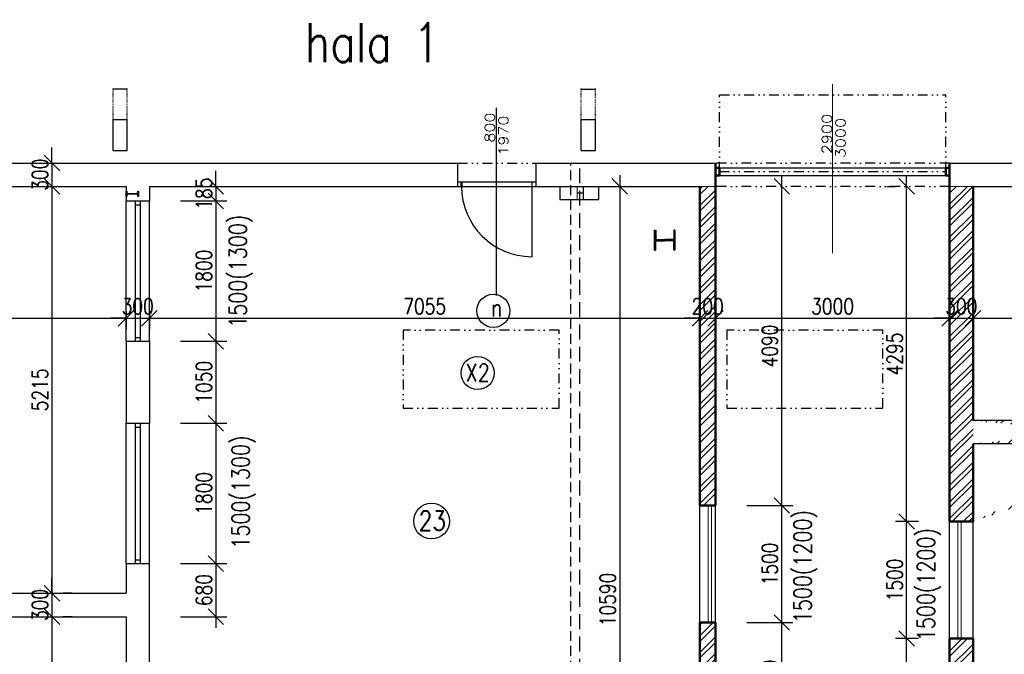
# Model space of a CAD drawing. Header units: millimetres. Extents: x -637441 to -130928, y -380379 to -53767.
# Tile 68 of 193: x -600220 to -587601, y -148166 to -140031. Entities that reach past the tile are written whole.
import ezdxf
from ezdxf.enums import TextEntityAlignment as Align

# ---------------------------------------------------------------- set-up
doc = ezdxf.new("R2010")
doc.units = ezdxf.units.MM
doc.header["$LTSCALE"] = 10
for name, pattern in [('ACAD_ISO03W100', [30, 12, -18]), ('DASHDOT', [25.4, 12.7, -6.35, 0, -6.35]), ('DASHED', [19.05, 12.7, -6.35]), ('DIVIDE', [31.75, 12.7, -6.35, 0, -6.35, 0, -6.35]), ('DĚLICÍ', [31.75, 12.7, -6.35, 0, -6.35, 0, -6.35])]:
    doc.linetypes.add(name, pattern=pattern)
for name, color, linetype in [('CK_LEVEL_1', 7, 'Continuous'), ('CKDVERE_POPIS', 7, 'Continuous'), ('I', 3, 'Continuous'), ('Kóty', 7, 'Continuous'), ('NOVA_PRISTAVBA', 121, 'Continuous'), ('Osy', 1, 'DASHDOT'), ('POPIS', 7, 'Continuous'), ('SLABE', 7, 'Continuous'), ('SLABĚ', 7, 'Continuous'), ('Výplně otvorů', 7, 'Continuous'), ('ZDIVO', 6, 'Continuous')]:
    doc.layers.add(name, color=color, linetype=linetype)
for name, color, linetype, lineweight in [('CKDVERE_', 7, 'Continuous', 25), ('CKDVERE_OSY', 1, 'Continuous', 18), ('CKDVERE_PRAH', 7, 'Continuous', 25), ('CKDVERE_ZARUBNE_RAM', 5, 'Continuous', 50), ('CKKOTY', 7, 'Continuous', 25), ('CKOKNA', 1, 'Continuous', 18), ('CKSTENY_NADROVINOU', 7, 'DIVIDE', 25), ('CKSTENY_PODROVINOU', 7, 'Continuous', 25), ('CKSTENY_REZ', 6, 'Continuous', 50), ('CKSTENY_SRAF', 1, 'Continuous', 18), ('CKTEXTY_MALE', 7, 'Continuous', 25), ('stěny', 6, 'Continuous', 50)]:
    doc.layers.add(name, color=color, linetype=linetype, lineweight=lineweight)
doc.styles.add('NARROW', font='txt')
doc.styles.get("Standard").update_dxf_attribs({"font": 'simplex.shx', "width": 0.8})
doc.dimstyles.new('Kopie z cadkon', dxfattribs={"dimscale": 100, "dimtxt": 2.5, "dimasz": 2.5, "dimexe": 1.768, "dimexo": 5, "dimgap": 0.666, "dimtad": 1, "dimdec": 0, "dimrnd": 1, "dimdsep": 46, "dimtxsty": 'Standard', "dimblk1": 'OBLIQUE', "dimblk2": 'OBLIQUE', "dimsah": 1, "dimcen": 2, "dimdle": 1.8, "dimazin": 2, "dimtfac": 0.75, "dimtdec": 0, "dimtix": 1, "dimtmove": 2, "dimatfit": 3, "dimfxl": 1, "dimtolj": 1, "dimtzin": 0, "dimarcsym": 0})
pattern_1 = [(45, (-359566.98, 0), (-106.06602, 106.06602), []), (45, (-359496.27, 0), (-106.06602, 106.06602), [])]

# ---------------------------------------------------------------- blocks, each defined once
blk = doc.blocks.new('_OBLIQUE')
at = {"color": 0, "linetype": 'ByBlock'}
blk.add_line((-0.5, -0.5), (0.5, 0.5), dxfattribs=at)
blk = doc.blocks.new('*D700')
at = {"layer": 'CKKOTY', "color": 0, "lineweight": -2}
for p, q in [((-604901, -143859), (-598713, -143859)), ((-598857, -143768), (-598857, -144001)), ((-604757, -143999), (-604757, -144001))]:
    blk.add_line(p, q, dxfattribs=at)
at = {"layer": 'DEFPOINTS', "color": 0}
for p in [(-598857, -143368), (-604757, -143599), (-598857, -143859)]:
    blk.add_point(p, dxfattribs=at)
at = {"layer": 'CKKOTY', "color": 0, "lineweight": -2, "xscale": 200, "yscale": 200, "zscale": 200, "rotation": 180}
blk.add_blockref('_OBLIQUE', (-604757, -143859), dxfattribs=at)
at = {"layer": 'CKKOTY', "color": 0, "lineweight": -2, "xscale": 200, "yscale": 200, "zscale": 200}
blk.add_blockref('_OBLIQUE', (-598857, -143859), dxfattribs=at)
at = {"layer": 'CKKOTY', "color": 0, "insert": (-601807, -143706), "char_height": 200, "attachment_point": 5}
blk.add_mtext('\\A1;5900', dxfattribs=at)
blk = doc.blocks.new('*D701')
at = {"layer": 'CKKOTY', "color": 0, "lineweight": -2}
for p, q in [((-598857, -143859), (-599057, -143859)), ((-598857, -143768), (-598857, -144001)), ((-598857, -143859), (-598557, -143859)), ((-598557, -143768), (-598557, -144001)), ((-598557, -143859), (-598357, -143859))]:
    blk.add_line(p, q, dxfattribs=at)
at = {"layer": 'DEFPOINTS', "color": 0}
for p in [(-598857, -143368), (-598557, -143368), (-598557, -143859)]:
    blk.add_point(p, dxfattribs=at)
at = {"layer": 'CKKOTY', "color": 0, "lineweight": -2, "xscale": 200, "yscale": 200, "zscale": 200}
blk.add_blockref('_OBLIQUE', (-598857, -143859), dxfattribs=at)
at = {"layer": 'CKKOTY', "color": 0, "lineweight": -2, "xscale": 200, "yscale": 200, "zscale": 200, "rotation": 180}
blk.add_blockref('_OBLIQUE', (-598557, -143859), dxfattribs=at)
at = {"layer": 'CKKOTY', "color": 0, "insert": (-598707, -143706), "char_height": 200, "attachment_point": 5}
blk.add_mtext('\\A1;300', dxfattribs=at)
blk = doc.blocks.new('*D702')
at = {"layer": 'CKKOTY', "color": 0, "lineweight": -2}
for p, q in [((-598701, -143859), (-591358, -143859)), ((-598557, -143768), (-598557, -144001)), ((-591502, -144132), (-591502, -144001))]:
    blk.add_line(p, q, dxfattribs=at)
at = {"layer": 'DEFPOINTS', "color": 0}
for p in [(-598557, -143368), (-591502, -143732), (-591502, -143859)]:
    blk.add_point(p, dxfattribs=at)
at = {"layer": 'CKKOTY', "color": 0, "lineweight": -2, "xscale": 200, "yscale": 200, "zscale": 200, "rotation": 180}
blk.add_blockref('_OBLIQUE', (-598557, -143859), dxfattribs=at)
at = {"layer": 'CKKOTY', "color": 0, "lineweight": -2, "xscale": 200, "yscale": 200, "zscale": 200}
blk.add_blockref('_OBLIQUE', (-591502, -143859), dxfattribs=at)
at = {"layer": 'CKKOTY', "color": 0, "insert": (-595029, -143706), "char_height": 200, "attachment_point": 5}
blk.add_mtext('\\A1;7055', dxfattribs=at)
blk = doc.blocks.new('*D703')
at = {"layer": 'CKKOTY', "color": 0, "lineweight": -2}
for p, q in [((-591502, -143859), (-591702, -143859)), ((-591502, -143859), (-591302, -143859)), ((-591302, -143859), (-591102, -143859)), ((-591502, -144132), (-591502, -144001)), ((-591302, -144132), (-591302, -144001))]:
    blk.add_line(p, q, dxfattribs=at)
at = {"layer": 'DEFPOINTS', "color": 0}
for p in [(-591502, -143732), (-591302, -143732), (-591302, -143859)]:
    blk.add_point(p, dxfattribs=at)
at = {"layer": 'CKKOTY', "color": 0, "lineweight": -2, "xscale": 200, "yscale": 200, "zscale": 200}
blk.add_blockref('_OBLIQUE', (-591502, -143859), dxfattribs=at)
at = {"layer": 'CKKOTY', "color": 0, "lineweight": -2, "xscale": 200, "yscale": 200, "zscale": 200, "rotation": 180}
blk.add_blockref('_OBLIQUE', (-591302, -143859), dxfattribs=at)
at = {"layer": 'CKKOTY', "color": 0, "insert": (-591402, -143706), "char_height": 200, "attachment_point": 5}
blk.add_mtext('\\A1;200', dxfattribs=at)
blk = doc.blocks.new('*D704')
at = {"layer": 'CKKOTY', "color": 0, "lineweight": -2}
for p, q in [((-591446, -143859), (-588158, -143859)), ((-591302, -144132), (-591302, -144001)), ((-588302, -144132), (-588302, -144001))]:
    blk.add_line(p, q, dxfattribs=at)
at = {"layer": 'DEFPOINTS', "color": 0}
for p in [(-591302, -143732), (-588302, -143732), (-588302, -143859)]:
    blk.add_point(p, dxfattribs=at)
at = {"layer": 'CKKOTY', "color": 0, "lineweight": -2, "xscale": 200, "yscale": 200, "zscale": 200, "rotation": 180}
blk.add_blockref('_OBLIQUE', (-591302, -143859), dxfattribs=at)
at = {"layer": 'CKKOTY', "color": 0, "lineweight": -2, "xscale": 200, "yscale": 200, "zscale": 200}
blk.add_blockref('_OBLIQUE', (-588302, -143859), dxfattribs=at)
at = {"layer": 'CKKOTY', "color": 0, "insert": (-589802, -143706), "char_height": 200, "attachment_point": 5}
blk.add_mtext('\\A1;3000', dxfattribs=at)
blk = doc.blocks.new('*D705')
at = {"layer": 'CKKOTY', "color": 0, "lineweight": -2}
for p, q in [((-588302, -143859), (-588502, -143859)), ((-588302, -143859), (-588002, -143859)), ((-588002, -143859), (-587802, -143859)), ((-588302, -144132), (-588302, -144001)), ((-588002, -144132), (-588002, -144001))]:
    blk.add_line(p, q, dxfattribs=at)
at = {"layer": 'DEFPOINTS', "color": 0}
for p in [(-588302, -143732), (-588002, -143732), (-588002, -143859)]:
    blk.add_point(p, dxfattribs=at)
at = {"layer": 'CKKOTY', "color": 0, "lineweight": -2, "xscale": 200, "yscale": 200, "zscale": 200}
blk.add_blockref('_OBLIQUE', (-588302, -143859), dxfattribs=at)
at = {"layer": 'CKKOTY', "color": 0, "lineweight": -2, "xscale": 200, "yscale": 200, "zscale": 200, "rotation": 180}
blk.add_blockref('_OBLIQUE', (-588002, -143859), dxfattribs=at)
at = {"layer": 'CKKOTY', "color": 0, "insert": (-588152, -143706), "char_height": 200, "attachment_point": 5}
blk.add_mtext('\\A1;300', dxfattribs=at)
blk = doc.blocks.new('*D706')
at = {"layer": 'CKKOTY', "color": 0, "lineweight": -2}
for p, q in [((-581257, -143776), (-581257, -143718)), ((-588146, -143859), (-581113, -143859)), ((-588002, -144132), (-588002, -144001))]:
    blk.add_line(p, q, dxfattribs=at)
at = {"layer": 'DEFPOINTS', "color": 0}
for p in [(-588002, -143732), (-581257, -143859), (-581257, -144176)]:
    blk.add_point(p, dxfattribs=at)
at = {"layer": 'CKKOTY', "color": 0, "lineweight": -2, "xscale": 200, "yscale": 200, "zscale": 200, "rotation": 180}
blk.add_blockref('_OBLIQUE', (-588002, -143859), dxfattribs=at)
at = {"layer": 'CKKOTY', "color": 0, "lineweight": -2, "xscale": 200, "yscale": 200, "zscale": 200}
blk.add_blockref('_OBLIQUE', (-581257, -143859), dxfattribs=at)
at = {"layer": 'CKKOTY', "color": 0, "insert": (-584629, -143706), "char_height": 200, "attachment_point": 5}
blk.add_mtext('\\A1;6745', dxfattribs=at)
blk = doc.blocks.new('*D710')
at = {"layer": 'CKKOTY', "color": 0, "lineweight": -2}
for p, q in [((-599807, -141870), (-599807, -141670)), ((-600207, -141870), (-599948, -141870)), ((-599807, -141870), (-599807, -142169)), ((-600207, -142169), (-599948, -142169)), ((-599807, -142169), (-599807, -142369))]:
    blk.add_line(p, q, dxfattribs=at)
at = {"layer": 'DEFPOINTS', "color": 0}
for p in [(-599807, -141870), (-599807, -142169), (-599807, -142169)]:
    blk.add_point(p, dxfattribs=at)
at = {"layer": 'CKKOTY', "color": 0, "lineweight": -2, "xscale": 200, "yscale": 200, "zscale": 200}
for p, rotation in [((-599807, -141870), 270), ((-599807, -142169), 90)]:
    blk.add_blockref('_OBLIQUE', p, dxfattribs=dict(at, rotation=rotation))
at = {"layer": 'CKKOTY', "color": 0, "insert": (-599960, -142019), "char_height": 200, "attachment_point": 5, "rotation": 90}
blk.add_mtext('\\A1;300', dxfattribs=at)
blk = doc.blocks.new('*D711')
at = {"layer": 'CKKOTY', "color": 0, "lineweight": -2}
for p, q in [((-599807, -142025), (-599807, -147528)), ((-600207, -142169), (-599948, -142169)), ((-599548, -147384), (-599666, -147384))]:
    blk.add_line(p, q, dxfattribs=at)
at = {"layer": 'DEFPOINTS', "color": 0}
for p in [(-599807, -142169), (-599948, -147384), (-599807, -147384)]:
    blk.add_point(p, dxfattribs=at)
at = {"layer": 'CKKOTY', "color": 0, "lineweight": -2, "xscale": 200, "yscale": 200, "zscale": 200}
for p, rotation in [((-599807, -142169), 90), ((-599807, -147384), 270)]:
    blk.add_blockref('_OBLIQUE', p, dxfattribs=dict(at, rotation=rotation))
at = {"layer": 'CKKOTY', "color": 0, "insert": (-599960, -144777), "char_height": 200, "attachment_point": 5, "rotation": 90}
blk.add_mtext('\\A1;5215', dxfattribs=at)
blk = doc.blocks.new('*D712')
at = {"layer": 'CKKOTY', "color": 0, "lineweight": -2}
for p, q in [((-599807, -147384), (-599807, -147184)), ((-599807, -147384), (-599807, -147684)), ((-599548, -147384), (-599666, -147384)), ((-599807, -147684), (-599807, -147884)), ((-599548, -147684), (-599666, -147684))]:
    blk.add_line(p, q, dxfattribs=at)
at = {"layer": 'DEFPOINTS', "color": 0}
for p in [(-599948, -147384), (-599948, -147684), (-599807, -147684)]:
    blk.add_point(p, dxfattribs=at)
at = {"layer": 'CKKOTY', "color": 0, "lineweight": -2, "xscale": 200, "yscale": 200, "zscale": 200}
for p, rotation in [((-599807, -147384), 270), ((-599807, -147684), 90)]:
    blk.add_blockref('_OBLIQUE', p, dxfattribs=dict(at, rotation=rotation))
at = {"layer": 'CKKOTY', "color": 0, "insert": (-599960, -147534), "char_height": 200, "attachment_point": 5, "rotation": 90}
blk.add_mtext('\\A1;300', dxfattribs=at)
blk = doc.blocks.new('*D713')
at = {"layer": 'CKKOTY', "color": 0, "lineweight": -2}
for p, q in [((-599807, -147540), (-599807, -172493)), ((-599548, -147684), (-599666, -147684)), ((-599548, -172349), (-599666, -172349))]:
    blk.add_line(p, q, dxfattribs=at)
at = {"layer": 'DEFPOINTS', "color": 0}
for p in [(-599948, -147684), (-599948, -172349), (-599807, -172349)]:
    blk.add_point(p, dxfattribs=at)
at = {"layer": 'CKKOTY', "color": 0, "lineweight": -2, "xscale": 200, "yscale": 200, "zscale": 200}
for p, rotation in [((-599807, -147684), 90), ((-599807, -172349), 270)]:
    blk.add_blockref('_OBLIQUE', p, dxfattribs=dict(at, rotation=rotation))
at = {"layer": 'CKKOTY', "color": 0, "insert": (-599960, -160017), "char_height": 200, "attachment_point": 5, "rotation": 90}
blk.add_mtext('\\A1;24665', dxfattribs=at)
blk = doc.blocks.new('*D721')
at = {"layer": 'CKKOTY', "color": 0, "lineweight": -2}
for p, q in [((-592529, -142025), (-592529, -152903)), ((-592929, -142169), (-592671, -142169)), ((-592929, -152759), (-592671, -152759))]:
    blk.add_line(p, q, dxfattribs=at)
at = {"layer": 'DEFPOINTS', "color": 0}
for p in [(-592529, -142169), (-592529, -152759), (-592529, -152759)]:
    blk.add_point(p, dxfattribs=at)
at = {"layer": 'CKKOTY', "color": 0, "lineweight": -2, "xscale": 200, "yscale": 200, "zscale": 200}
for p, rotation in [((-592529, -142169), 90), ((-592529, -152759), 270)]:
    blk.add_blockref('_OBLIQUE', p, dxfattribs=dict(at, rotation=rotation))
at = {"layer": 'CKKOTY', "color": 0, "insert": (-592683, -147464), "char_height": 200, "attachment_point": 5, "rotation": 90}
blk.add_mtext('\\A1;10590', dxfattribs=at)
blk = doc.blocks.new('*D632')
at = {"layer": 'CKKOTY', "color": 0, "lineweight": -2}
for p, q in [((-597706, -142169), (-597706, -141969)), ((-598157, -142169), (-597564, -142169)), ((-597706, -142169), (-597706, -142354)), ((-598157, -142354), (-597564, -142354)), ((-597706, -142354), (-597706, -142554))]:
    blk.add_line(p, q, dxfattribs=at)
at = {"layer": 'DEFPOINTS', "color": 0}
for p in [(-598557, -142169), (-598557, -142354), (-597706, -142354)]:
    blk.add_point(p, dxfattribs=at)
at = {"layer": 'CKKOTY', "color": 0, "lineweight": -2, "xscale": 200, "yscale": 200, "zscale": 200}
for p, rotation in [((-597706, -142169), 270), ((-597706, -142354), 90)]:
    blk.add_blockref('_OBLIQUE', p, dxfattribs=dict(at, rotation=rotation))
at = {"layer": 'CKKOTY', "color": 0, "insert": (-597859, -142262), "char_height": 200, "attachment_point": 5, "rotation": 90}
blk.add_mtext('\\A1;185', dxfattribs=at)
blk = doc.blocks.new('*D633')
at = {"layer": 'CKKOTY', "color": 0, "lineweight": -2}
for p, q in [((-597706, -142210), (-597706, -144298)), ((-598157, -142354), (-597564, -142354)), ((-598157, -144154), (-597564, -144154))]:
    blk.add_line(p, q, dxfattribs=at)
at = {"layer": 'DEFPOINTS', "color": 0}
for p in [(-598557, -142354), (-598557, -144154), (-597706, -144154)]:
    blk.add_point(p, dxfattribs=at)
at = {"layer": 'CKKOTY', "color": 0, "lineweight": -2, "xscale": 200, "yscale": 200, "zscale": 200}
for p, rotation in [((-597706, -142354), 90), ((-597706, -144154), 270)]:
    blk.add_blockref('_OBLIQUE', p, dxfattribs=dict(at, rotation=rotation))
at = {"layer": 'CKKOTY', "color": 0, "insert": (-597859, -143254), "char_height": 200, "attachment_point": 5, "rotation": 90}
blk.add_mtext('\\A1;1800', dxfattribs=at)
blk = doc.blocks.new('*D634')
at = {"layer": 'CKKOTY', "color": 0, "lineweight": -2}
for p, q in [((-597706, -144010), (-597706, -145348)), ((-598157, -144154), (-597564, -144154)), ((-598157, -145204), (-597564, -145204))]:
    blk.add_line(p, q, dxfattribs=at)
at = {"layer": 'DEFPOINTS', "color": 0}
for p in [(-598557, -144154), (-598557, -145204), (-597706, -145204)]:
    blk.add_point(p, dxfattribs=at)
at = {"layer": 'CKKOTY', "color": 0, "lineweight": -2, "xscale": 200, "yscale": 200, "zscale": 200}
for p, rotation in [((-597706, -144154), 90), ((-597706, -145204), 270)]:
    blk.add_blockref('_OBLIQUE', p, dxfattribs=dict(at, rotation=rotation))
at = {"layer": 'CKKOTY', "color": 0, "insert": (-597859, -144679), "char_height": 200, "attachment_point": 5, "rotation": 90}
blk.add_mtext('\\A1;1050', dxfattribs=at)
blk = doc.blocks.new('*D635')
at = {"layer": 'CKKOTY', "color": 0, "lineweight": -2}
for p, q in [((-597706, -145060), (-597706, -147148)), ((-598157, -145204), (-597564, -145204)), ((-598157, -147004), (-597564, -147004))]:
    blk.add_line(p, q, dxfattribs=at)
at = {"layer": 'DEFPOINTS', "color": 0}
for p in [(-598557, -145204), (-598557, -147004), (-597706, -147004)]:
    blk.add_point(p, dxfattribs=at)
at = {"layer": 'CKKOTY', "color": 0, "lineweight": -2, "xscale": 200, "yscale": 200, "zscale": 200}
for p, rotation in [((-597706, -145204), 90), ((-597706, -147004), 270)]:
    blk.add_blockref('_OBLIQUE', p, dxfattribs=dict(at, rotation=rotation))
at = {"layer": 'CKKOTY', "color": 0, "insert": (-597859, -146104), "char_height": 200, "attachment_point": 5, "rotation": 90}
blk.add_mtext('\\A1;1800', dxfattribs=at)
blk = doc.blocks.new('*D636')
at = {"layer": 'CKKOTY', "color": 0, "lineweight": -2}
for p, q in [((-597706, -146860), (-597706, -147828)), ((-598157, -147004), (-597564, -147004)), ((-598157, -147684), (-597564, -147684))]:
    blk.add_line(p, q, dxfattribs=at)
at = {"layer": 'DEFPOINTS', "color": 0}
for p in [(-598557, -147004), (-598557, -147684), (-597706, -147684)]:
    blk.add_point(p, dxfattribs=at)
at = {"layer": 'CKKOTY', "color": 0, "lineweight": -2, "xscale": 200, "yscale": 200, "zscale": 200}
for p, rotation in [((-597706, -147004), 90), ((-597706, -147684), 270)]:
    blk.add_blockref('_OBLIQUE', p, dxfattribs=dict(at, rotation=rotation))
at = {"layer": 'CKKOTY', "color": 0, "insert": (-597859, -147344), "char_height": 200, "attachment_point": 5, "rotation": 90}
blk.add_mtext('\\A1;680', dxfattribs=at)
blk = doc.blocks.new('*D609')
at = {"layer": 'CKKOTY', "color": 0, "lineweight": -2}
for p, q in [((-588852, -149608), (-588852, -147820)), ((-588702, -147964), (-588993, -147964)), ((-588702, -149464), (-588993, -149464))]:
    blk.add_line(p, q, dxfattribs=at)
at = {"layer": 'DEFPOINTS', "color": 0}
for p in [(-588852, -147964), (-588302, -147964), (-588302, -149464)]:
    blk.add_point(p, dxfattribs=at)
at = {"layer": 'CKKOTY', "color": 0, "lineweight": -2, "xscale": 200, "yscale": 200, "zscale": 200}
for p, rotation in [((-588852, -147964), 90), ((-588852, -149464), 270)]:
    blk.add_blockref('_OBLIQUE', p, dxfattribs=dict(at, rotation=rotation))
at = {"layer": 'CKKOTY', "color": 0, "insert": (-589005, -148714), "char_height": 200, "attachment_point": 5, "rotation": 90}
blk.add_mtext('\\A1;1500', dxfattribs=at)
blk = doc.blocks.new('*D610')
at = {"layer": 'CKKOTY', "color": 0, "lineweight": -2}
for p, q in [((-588852, -148108), (-588852, -146320)), ((-588702, -146464), (-588993, -146464)), ((-588702, -147964), (-588993, -147964))]:
    blk.add_line(p, q, dxfattribs=at)
at = {"layer": 'DEFPOINTS', "color": 0}
for p in [(-588852, -146464), (-588302, -146464), (-588302, -147964)]:
    blk.add_point(p, dxfattribs=at)
at = {"layer": 'CKKOTY', "color": 0, "lineweight": -2, "xscale": 200, "yscale": 200, "zscale": 200}
for p, rotation in [((-588852, -146464), 90), ((-588852, -147964), 270)]:
    blk.add_blockref('_OBLIQUE', p, dxfattribs=dict(at, rotation=rotation))
at = {"layer": 'CKKOTY', "color": 0, "insert": (-589005, -147214), "char_height": 200, "attachment_point": 5, "rotation": 90}
blk.add_mtext('\\A1;1500', dxfattribs=at)
blk = doc.blocks.new('*D611')
at = {"layer": 'CKKOTY', "color": 0, "lineweight": -2}
for p, q in [((-588852, -146608), (-588852, -142025)), ((-589105, -142169), (-588993, -142169)), ((-588702, -146464), (-588993, -146464))]:
    blk.add_line(p, q, dxfattribs=at)
at = {"layer": 'DEFPOINTS', "color": 0}
for p in [(-588852, -142169), (-588705, -142169), (-588302, -146464)]:
    blk.add_point(p, dxfattribs=at)
at = {"layer": 'CKKOTY', "color": 0, "lineweight": -2, "xscale": 200, "yscale": 200, "zscale": 200}
for p, rotation in [((-588852, -142169), 90), ((-588852, -146464), 270)]:
    blk.add_blockref('_OBLIQUE', p, dxfattribs=dict(at, rotation=rotation))
at = {"layer": 'CKKOTY', "color": 0, "insert": (-589005, -144317), "char_height": 200, "attachment_point": 5, "rotation": 90}
blk.add_mtext('\\A1;4295', dxfattribs=at)
blk = doc.blocks.new('*D736')
at = {"layer": 'CKKOTY', "color": 0, "lineweight": -2}
for p, q in [((-590452, -149403), (-590452, -147615)), ((-590902, -147759), (-590311, -147759)), ((-590902, -149259), (-590311, -149259))]:
    blk.add_line(p, q, dxfattribs=at)
at = {"layer": 'DEFPOINTS', "color": 0}
for p in [(-591302, -147759), (-590452, -147759), (-591302, -149259)]:
    blk.add_point(p, dxfattribs=at)
at = {"layer": 'CKKOTY', "color": 0, "lineweight": -2, "xscale": 200, "yscale": 200, "zscale": 200}
for p, rotation in [((-590452, -147759), 90), ((-590452, -149259), 270)]:
    blk.add_blockref('_OBLIQUE', p, dxfattribs=dict(at, rotation=rotation))
at = {"layer": 'CKKOTY', "color": 0, "insert": (-590606, -148509), "char_height": 200, "attachment_point": 5, "rotation": 90}
blk.add_mtext('\\A1;1500', dxfattribs=at)
blk = doc.blocks.new('*D737')
at = {"layer": 'CKKOTY', "color": 0, "lineweight": -2}
for p, q in [((-590452, -147903), (-590452, -146115)), ((-590902, -146259), (-590311, -146259)), ((-590902, -147759), (-590311, -147759))]:
    blk.add_line(p, q, dxfattribs=at)
at = {"layer": 'DEFPOINTS', "color": 0}
for p in [(-591302, -146259), (-590452, -146259), (-591302, -147759)]:
    blk.add_point(p, dxfattribs=at)
at = {"layer": 'CKKOTY', "color": 0, "lineweight": -2, "xscale": 200, "yscale": 200, "zscale": 200}
for p, rotation in [((-590452, -146259), 90), ((-590452, -147759), 270)]:
    blk.add_blockref('_OBLIQUE', p, dxfattribs=dict(at, rotation=rotation))
at = {"layer": 'CKKOTY', "color": 0, "insert": (-590606, -147009), "char_height": 200, "attachment_point": 5, "rotation": 90}
blk.add_mtext('\\A1;1500', dxfattribs=at)
blk = doc.blocks.new('*D738')
at = {"layer": 'CKKOTY', "color": 0, "lineweight": -2}
for p, q in [((-590452, -146403), (-590452, -142025)), ((-590307, -142169), (-590311, -142169)), ((-590902, -146259), (-590311, -146259))]:
    blk.add_line(p, q, dxfattribs=at)
at = {"layer": 'DEFPOINTS', "color": 0}
for p in [(-590707, -142169), (-590452, -142169), (-591302, -146259)]:
    blk.add_point(p, dxfattribs=at)
at = {"layer": 'CKKOTY', "color": 0, "lineweight": -2, "xscale": 200, "yscale": 200, "zscale": 200}
for p, rotation in [((-590452, -142169), 90), ((-590452, -146259), 270)]:
    blk.add_blockref('_OBLIQUE', p, dxfattribs=dict(at, rotation=rotation))
at = {"layer": 'CKKOTY', "color": 0, "insert": (-590606, -144214), "char_height": 200, "attachment_point": 5, "rotation": 90}
blk.add_mtext('\\A1;4090', dxfattribs=at)

msp = doc.modelspace()

# ---------------------------------------------------------------- hatches: boundary and pattern name
at = {"layer": 'CKSTENY_SRAF'}
h = msp.add_hatch(dxfattribs=at)
h.set_pattern_fill('ZDIVO-OBECNE', color=256, scale=50, style=0)
h.set_pattern_definition(pattern_1)
h.paths.add_polyline_path([(-591501.726, -142169.121), (-591301.726, -142169.121), (-591301.726, -146259.236), (-591501.726, -146259.236)])
h.paths.add_polyline_path([(-591501.726, -147759.236), (-591301.726, -147759.236), (-591301.726, -149259.236), (-591501.726, -149259.236)])
edge = h.paths.add_edge_path()
edge.add_line((-591501.726, -150759.236), (-591301.726, -150759.236))
edge.add_line((-591301.726, -150759.236), (-591301.726, -153057.236))
edge.add_line((-591501.726, -150759.236), (-591501.726, -152757.236))
edge.add_line((-592038.582, -152759.236), (-592038.582, -153059.236))
edge.add_line((-591501.726, -152759.236), (-592038.582, -152759.236))
edge.add_line((-591301.726, -153059.236), (-592038.582, -153059.236))
h = msp.add_hatch(dxfattribs=at)
h.set_pattern_fill('ZDIVO-OBECNE', color=256, scale=50, style=0)
h.set_pattern_definition(pattern_1)
h.paths.add_polyline_path([(-588301.726, -147963.99), (-588001.726, -147963.99), (-588001.726, -149463.99), (-588301.726, -149463.99)])
h.paths.add_polyline_path([(-588301.726, -150963.99), (-588001.726, -150963.99), (-588001.726, -152463.99), (-588301.726, -152463.99)])
h.paths.add_polyline_path([(-588301.726, -153963.99), (-588001.726, -153963.99), (-588001.726, -156463.99), (-588301.726, -156463.99)])
edge = h.paths.add_edge_path()
edge.add_line((-588001.726, -142169.121), (-588301.726, -142169.121))
edge.add_line((-588301.726, -142169.121), (-588301.726, -146463.99))
edge.add_line((-588001.726, -142169.121), (-588001.726, -145167.583))
edge.add_line((-588001.726, -145467.963), (-588001.726, -146463.99))
edge.add_line((-585076.825, -145167.787), (-588001.726, -145167.583))
edge.add_line((-585076.846, -145467.283), (-588001.726, -145467.963))
edge.add_line((-588301.726, -146463.99), (-588001.726, -146463.99))
edge.add_line((-585076.846, -145467.787), (-585076.825, -145167.787))

# ---------------------------------------------------------------- linework, layer by layer
at = {"layer": 'CK_LEVEL_1', "color": 7, "linetype": 'Continuous'}
msp.add_line((-593656.864, -142169.121), (-593656.864, -143069.121), dxfattribs=at)
at = {"layer": 'CK_LEVEL_1', "color": 6, "linetype": 'Continuous'}
for p, q in [((-585076.825, -145167.787), (-588001.726, -145167.583)), ((-585076.846, -145467.283), (-588001.726, -145467.963))]:
    msp.add_line(p, q, dxfattribs=at)
at = {"layer": 'CK_LEVEL_1', "color": 7, "linetype": 'Continuous'}
msp.add_arc((-593656.864, -142169.121), 900, 180, 270, dxfattribs=at)
at = {"layer": 'CKDVERE_', "linetype": 'DIVIDE'}
for p, q in [((-591251.726, -141979.121), (-591251.726, -140994.121)), ((-591251.726, -140994.121), (-588351.726, -140994.121)), ((-588351.726, -141979.121), (-588351.726, -140994.121)), ((-591251.726, -141979.121), (-588351.726, -141979.121))]:
    msp.add_line(p, q, dxfattribs=at)
at = {"layer": 'CKDVERE_OSY'}
msp.add_line((-589801.726, -140857.089), (-589801.726, -143023.395), dxfattribs=at)
at = {"layer": 'CKDVERE_PRAH'}
for p, q in [((-591251.726, -141929.121), (-588351.726, -141929.121)), ((-591251.726, -142029.121), (-588351.726, -142029.121))]:
    msp.add_line(p, q, dxfattribs=at)
at = {"layer": 'CKDVERE_ZARUBNE_RAM'}
for p, q in [((-591251.726, -141929.121), (-591301.726, -141929.121)), ((-591301.726, -141929.121), (-591301.726, -142029.121)), ((-591251.726, -142029.121), (-591251.726, -141929.121)), ((-588351.726, -142029.121), (-588351.726, -141929.121)), ((-588351.726, -141929.121), (-588301.726, -141929.121)), ((-588301.726, -141929.121), (-588301.726, -142029.121)), ((-591301.726, -142029.121), (-591251.726, -142029.121)), ((-588301.726, -142029.121), (-588351.726, -142029.121))]:
    msp.add_line(p, q, dxfattribs=at)
at = {"layer": 'CKOKNA'}
for p, q in [((-591396.726, -147759.236), (-591396.726, -146259.236)), ((-591351.726, -147759.236), (-591351.726, -146259.236)), ((-588196.726, -147963.99), (-588196.726, -146463.99)), ((-588151.726, -147963.99), (-588151.726, -146463.99))]:
    msp.add_line(p, q, dxfattribs=at)
at = {"layer": 'CKSTENY_NADROVINOU'}
for p, q in [((-588301.726, -141869.121), (-591301.726, -141869.121)), ((-588301.726, -142169.121), (-591301.726, -142169.121))]:
    msp.add_line(p, q, dxfattribs=at)
at = {"layer": 'CKSTENY_PODROVINOU'}
for p, q in [((-591501.726, -147759.236), (-591501.726, -146259.236)), ((-591301.726, -147759.236), (-591301.726, -146259.236)), ((-588301.726, -147963.99), (-588301.726, -146463.99)), ((-588001.726, -147963.99), (-588001.726, -146463.99))]:
    msp.add_line(p, q, dxfattribs=at)
at = {"layer": 'CKSTENY_REZ'}
for p, q in [((-591301.726, -141869.121), (-591301.726, -142169.121)), ((-591501.726, -142169.121), (-591501.726, -146259.236)), ((-591301.726, -142169.121), (-591301.726, -146259.236)), ((-588301.726, -142169.121), (-588301.726, -146463.99)), ((-588001.726, -145467.963), (-588001.726, -146463.99)), ((-591501.726, -146259.236), (-591301.726, -146259.236)), ((-588301.726, -146463.99), (-588001.726, -146463.99)), ((-591501.726, -147759.236), (-591501.726, -149259.236)), ((-591501.726, -147759.236), (-591301.726, -147759.236)), ((-591301.726, -147759.236), (-591301.726, -149259.236)), ((-588301.726, -147963.99), (-588301.726, -149463.99)), ((-588301.726, -147963.99), (-588001.726, -147963.99)), ((-588001.726, -147963.99), (-588001.726, -149463.99))]:
    msp.add_line(p, q, dxfattribs=at)
at = {"layer": 'CKSTENY_REZ', "linetype": 'Continuous'}
for p, q in [((-588301.726, -141869.121), (-588301.726, -142169.121)), ((-588001.726, -142169.121), (-588001.726, -145167.583))]:
    msp.add_line(p, q, dxfattribs=at)
at = {"layer": 'CKSTENY_SRAF'}
for p, q in [((-591501.726, -142169.121), (-591301.726, -142169.121)), ((-588001.726, -142169.121), (-588301.726, -142169.121))]:
    msp.add_line(p, q, dxfattribs=at)
at = {"layer": 'CKTEXTY_MALE', "linetype": 'DASHED'}
msp.add_line((-593156.864, -173902.962), (-593156.864, -141869.121), dxfattribs=at)
at = {"layer": 'CKTEXTY_MALE', "linetype": 'DĚLICÍ'}
for points in [[(-593306.864, -144010.133), (-595306.864, -144010.133), (-595306.864, -145010.133), (-593306.864, -145010.133)], [(-589156.864, -144010.133), (-591156.864, -144010.133), (-591156.864, -145010.133), (-589156.864, -145010.133)]]:
    msp.add_lwpolyline(points, close=True, dxfattribs=at)
at = {"layer": 'CKTEXTY_MALE'}
for centre in [(-594149.481, -143763.217), (-594350.54, -144560.246)]:
    msp.add_circle(centre, 212.778, dxfattribs=at)
at = {"layer": 'CKTEXTY_MALE', "color": 7}
msp.add_circle((-594940.989, -146458.379), 229.355, dxfattribs=at)
at = {"layer": 'I'}
for points in [[(-598856.801, -142228.753), (-598848.23, -142228.753), (-598845.373, -142260.18), (-598708.237, -142260.18), (-598705.38, -142228.753), (-598696.809, -142228.753), (-598696.809, -142297.321), (-598705.38, -142297.321), (-598708.237, -142265.894), (-598845.373, -142265.894), (-598848.23, -142297.321), (-598856.801, -142297.321), (-598856.801, -142228.753)], [(-592081.864, -142987.511), (-592081.864, -142727.511), (-592067.864, -142727.511), (-592067.864, -142850.511), (-591951.864, -142850.511)], [(-592081.864, -142727.511), (-592081.864, -142987.511), (-592067.864, -142987.511), (-592067.864, -142864.511), (-591951.864, -142864.511)], [(-591821.864, -142987.511), (-591821.864, -142727.511), (-591835.864, -142727.511), (-591835.864, -142850.511), (-591951.864, -142850.511)], [(-591821.864, -142727.511), (-591821.864, -142987.511), (-591835.864, -142987.511), (-591835.864, -142864.511), (-591951.864, -142864.511)]]:
    msp.add_lwpolyline(points, dxfattribs=at)
at = {"layer": 'Kóty', "ltscale": 50}
msp.add_line((-594107.199, -143567.633), (-594107.258, -141159.714), dxfattribs=at)
at = {"layer": 'NOVA_PRISTAVBA', "linetype": 'Continuous', "ltscale": 10}
for p, q in [((-598735.002, -142403.954), (-598669.807, -142403.954)), ((-598735.002, -144103.954), (-598669.807, -144103.954)), ((-598735.002, -145253.954), (-598669.807, -145253.954)), ((-598735.002, -146953.954), (-598669.807, -146953.954))]:
    msp.add_line(p, q, dxfattribs=at)
at = {"layer": 'Osy', "color": 7, "linetype": 'DASHED', "ltscale": 1.5}
msp.add_line((-593046.864, -141938.274), (-593046.864, -172718.274), dxfattribs=at)
at = {"layer": 'POPIS'}
for p, q in [((-593295.58, -142169.121), (-593295.58, -142337.127)), ((-593295.58, -142169.121), (-592798.147, -142169.121)), ((-592798.147, -142337.127), (-592798.147, -142169.121)), ((-593295.58, -142337.127), (-592798.147, -142337.127))]:
    msp.add_line(p, q, dxfattribs=at)
at = {"layer": 'SLABE', "ltscale": 50}
for p, q in [((-598856.864, -144153.954), (-598856.864, -142353.954)), ((-598556.864, -144153.954), (-598556.864, -142353.954)), ((-598856.864, -147003.954), (-598856.864, -145203.954)), ((-598556.864, -147003.954), (-598556.864, -145203.954))]:
    msp.add_line(p, q, dxfattribs=at)
at = {"layer": 'SLABĚ', "linetype": 'ACAD_ISO03W100', "ltscale": 0.05}
for p, q in [((-599021.864, -141309.121), (-599021.864, -140909.121)), ((-598841.864, -141309.121), (-598841.864, -140909.121)), ((-593021.864, -141309.121), (-593021.864, -140909.121)), ((-592841.864, -141309.121), (-592841.864, -140909.121))]:
    msp.add_line(p, q, dxfattribs=at)
at = {"layer": 'SLABĚ'}
for p, q in [((-599021.864, -140915.789), (-598841.864, -140915.789)), ((-593021.864, -140922.457), (-592841.864, -140922.457)), ((-599021.864, -141709.121), (-599021.864, -141309.121)), ((-599021.864, -141309.121), (-598841.864, -141309.121)), ((-598841.864, -141709.121), (-598841.864, -141309.121)), ((-593021.864, -141709.121), (-593021.864, -141309.121)), ((-593021.864, -141309.121), (-592841.864, -141309.121)), ((-592841.864, -141709.121), (-592841.864, -141309.121)), ((-599021.864, -141709.121), (-598841.864, -141709.121)), ((-593021.864, -141709.121), (-592841.864, -141709.121))]:
    msp.add_line(p, q, dxfattribs=at)
at = {"layer": 'SLABĚ', "linetype": 'DĚLICÍ'}
msp.add_line((-594606.888, -141869.121), (-593606.843, -141869.121), dxfattribs=at)
at = {"layer": 'stěny', "color": 7}
msp.add_line((-594556.864, -142169.121), (-594556.864, -142110.319), dxfattribs=at)
at = {"layer": 'Výplně otvorů', "linetype": 'Continuous', "lineweight": -3}
for p, q in [((-594607.964, -142169.121), (-593606.864, -142169.121)), ((-594607.753, -142110.319), (-593606.859, -142110.319))]:
    msp.add_line(p, q, dxfattribs=at)
at = {"layer": 'Výplně otvorů', "color": 7}
msp.add_line((-593656.864, -142169.121), (-593656.864, -143069.121), dxfattribs=at)
at = {"layer": 'Výplně otvorů'}
for p, q in [((-598735.002, -144153.954), (-598735.002, -142353.954)), ((-598669.807, -144153.954), (-598669.807, -142353.954)), ((-598735.002, -147003.954), (-598735.002, -145203.954)), ((-598669.807, -147003.954), (-598669.807, -145203.954))]:
    msp.add_line(p, q, dxfattribs=at)
at = {"layer": 'Výplně otvorů', "color": 7}
msp.add_arc((-593656.864, -142169.121), 900, 180, 270, dxfattribs=at)
at = {"layer": 'ZDIVO'}
for p, q in [((-605956.914, -141870.958), (-598056.864, -141869.121)), ((-605956.914, -141870.958), (-594606.888, -141869.129)), ((-594606.888, -141869.121), (-594607.964, -142169.121)), ((-593606.843, -141869.121), (-593606.864, -142169.124)), ((-593606.843, -141869.121), (-591301.726, -141869.121)), ((-591301.726, -142169.121), (-591301.726, -141869.121)), ((-588301.726, -141869.121), (-577523.098, -141869.121)), ((-588301.726, -142169.121), (-588301.726, -141869.121)), ((-604756.864, -142169.121), (-598856.864, -142169.121)), ((-598856.864, -142169.121), (-598856.864, -142353.954)), ((-598556.864, -142169.121), (-598056.864, -142169.121)), ((-598556.864, -142169.121), (-598556.864, -142353.954)), ((-598556.864, -142169.121), (-594607.964, -142169.121)), ((-593606.864, -142169.121), (-591501.726, -142169.121)), ((-588001.726, -142169.121), (-581256.864, -142169.121)), ((-598856.864, -142353.954), (-598556.864, -142353.954)), ((-598856.864, -142353.954), (-598556.864, -142353.954)), ((-598856.864, -144153.954), (-598556.864, -144153.954)), ((-598856.864, -144153.954), (-598856.864, -145203.954)), ((-598556.864, -144153.954), (-598556.864, -145203.954)), ((-598856.864, -145203.954), (-598556.864, -145203.954)), ((-598856.864, -147003.954), (-598556.864, -147003.954)), ((-598856.864, -147003.954), (-598856.864, -147384.121)), ((-598556.926, -149159.121), (-598556.864, -147003.954)), ((-604756.864, -147384.121), (-598856.864, -147384.121)), ((-604756.864, -147684.121), (-598856.864, -147684.121)), ((-598856.864, -147684.121), (-598856.864, -151159.121))]:
    msp.add_line(p, q, dxfattribs=at)
at = {"layer": 'ZDIVO', "color": 7}
msp.add_line((-593656.864, -142110.319), (-593656.864, -142169.121), dxfattribs=at)

# ---------------------------------------------------------------- texts
at = {"layer": 'CKDVERE_POPIS', "width": 1.2}
for s, p in [('  800', (-594132.258, -141517.201)), (' 2900', (-589812.573, -141548.358))]:
    msp.add_text(s, height=125, rotation=90, dxfattribs=at).set_placement(p, align=Align.CENTER)
for s, p in [('1970', (-594082.258, -141517.201)), ('3000', (-589762.573, -141548.358))]:
    msp.add_text(s, height=125, rotation=90, dxfattribs=at).set_placement(p, align=Align.TOP_CENTER)
at = {"layer": 'CKTEXTY_MALE', "color": 6, "width": 0.8}
msp.add_text('hala 1', height=500, dxfattribs=at).set_placement((-596564.692, -140574.344))
at = {"layer": 'CKTEXTY_MALE', "width": 0.8}
for s, p in [('1500(1300)', (-597310.949, -143981.674)), ('1500(1300)', (-597274.639, -146812.349)), ('1500(1200)', (-590073.393, -147768.067)), ('1500(1200)', (-588490.988, -147998.714))]:
    msp.add_text(s, height=225, rotation=90, dxfattribs=at).set_placement(p)
for s, p in [('n', (-594179.937, -143837.315)), ('X2', (-594503.348, -144668.583))]:
    msp.add_text(s, height=225, dxfattribs=at).set_placement(p)
at = {"layer": 'CKTEXTY_MALE', "color": 7, "width": 0.8}
msp.add_text('23', height=250, dxfattribs=at).set_placement((-595102.736, -146578.743))
at = {"layer": 'POPIS', "style": 'NARROW'}
msp.add_text('H', height=150, dxfattribs=at).set_placement((-593097.108, -142329.176))

# ---------------------------------------------------------------- dimensions: what is measured, and where the dimension line sits
at = {"layer": 'CKKOTY'}
for base, p1, p2, picture, middle in [((-599807.036, -142169.121), (-599807.036, -141869.528), (-599807.036, -142169.121), '*D710', (-599960.316, -142019.324)), ((-599807.036, -147384.121), (-599807.036, -142169.121), (-599948.476, -147384.121), '*D711', (-599960.316, -144776.621)), ((-597705.512, -142353.954), (-598556.864, -142169.121), (-598556.864, -142353.954), '*D632', (-597858.792, -142261.537)), ((-592529.295, -152759.236), (-592529.295, -142169.121), (-592529.295, -152759.236), '*D721', (-592682.575, -147464.178)), ((-590452.282, -142169.121), (-591301.726, -146259.236), (-590707.038, -142169.121), '*D738', (-590605.562, -144214.178)), ((-588851.531, -142169.121), (-588301.726, -146463.99), (-588705.065, -142169.121), '*D611', (-589004.811, -144316.555)), ((-597705.512, -144153.954), (-598556.864, -142353.954), (-598556.864, -144153.954), '*D633', (-597858.792, -143253.954)), ((-597705.512, -145203.954), (-598556.864, -144153.954), (-598556.864, -145203.954), '*D634', (-597858.792, -144678.954)), ((-597705.512, -147003.954), (-598556.864, -145203.954), (-598556.864, -147003.954), '*D635', (-597858.792, -146103.954)), ((-590452.282, -146259.236), (-591301.726, -147759.236), (-591301.726, -146259.236), '*D737', (-590605.562, -147009.236)), ((-588851.531, -146463.99), (-588301.726, -147963.99), (-588301.726, -146463.99), '*D610', (-589004.811, -147213.99)), ((-597705.512, -147684.129), (-598556.864, -147003.954), (-598556.883, -147684.129), '*D636', (-597858.792, -147344.042)), ((-599807.036, -147684.121), (-599948.476, -147384.121), (-599948.476, -147684.121), '*D712', (-599960.316, -147534.121)), ((-599807.036, -172349.121), (-599948.476, -147684.121), (-599948.476, -172349.121), '*D713', (-599960.316, -160016.621)), ((-590452.282, -147759.236), (-591301.726, -149259.236), (-591301.726, -147759.236), '*D736', (-590605.562, -148509.236)), ((-588851.531, -147963.99), (-588301.726, -149463.99), (-588301.726, -147963.99), '*D609', (-589004.811, -148713.99))]:
    dim = msp.add_linear_dim(base=base, p1=p1, p2=p2, angle=90, dimstyle='Kopie z cadkon', override={"dimscale": 80}, dxfattribs=at)
    dim.commit()
    dim.dimension.update_dxf_attribs({"geometry": picture, "text_midpoint": middle})
for base, p1, p2, picture, middle in [((-598856.864, -143859.121), (-604756.864, -143599.477), (-598856.864, -143368.374), '*D700', (-601806.864, -143705.841)), ((-598556.864, -143859.121), (-598856.864, -143368.374), (-598556.864, -143368.374), '*D701', (-598706.864, -143705.841)), ((-591501.726, -143859.121), (-598556.864, -143368.374), (-591501.726, -143731.736), '*D702', (-595029.295, -143705.841)), ((-591301.726, -143859.121), (-591501.726, -143731.736), (-591301.726, -143731.736), '*D703', (-591401.726, -143705.841)), ((-588301.726, -143859.121), (-591301.726, -143731.736), (-588301.726, -143731.736), '*D704', (-589801.726, -143705.841)), ((-588001.726, -143859.121), (-588301.726, -143731.736), (-588001.726, -143731.736), '*D705', (-588151.726, -143705.841)), ((-581256.864, -143859.121), (-588001.726, -143731.736), (-581256.864, -144176.286), '*D706', (-584629.295, -143705.841))]:
    dim = msp.add_linear_dim(base=base, p1=p1, p2=p2, dimstyle='Kopie z cadkon', override={"dimscale": 80}, dxfattribs=at)
    dim.commit()
    dim.dimension.update_dxf_attribs({"geometry": picture, "text_midpoint": middle})

doc.saveas('drawing.dxf')
